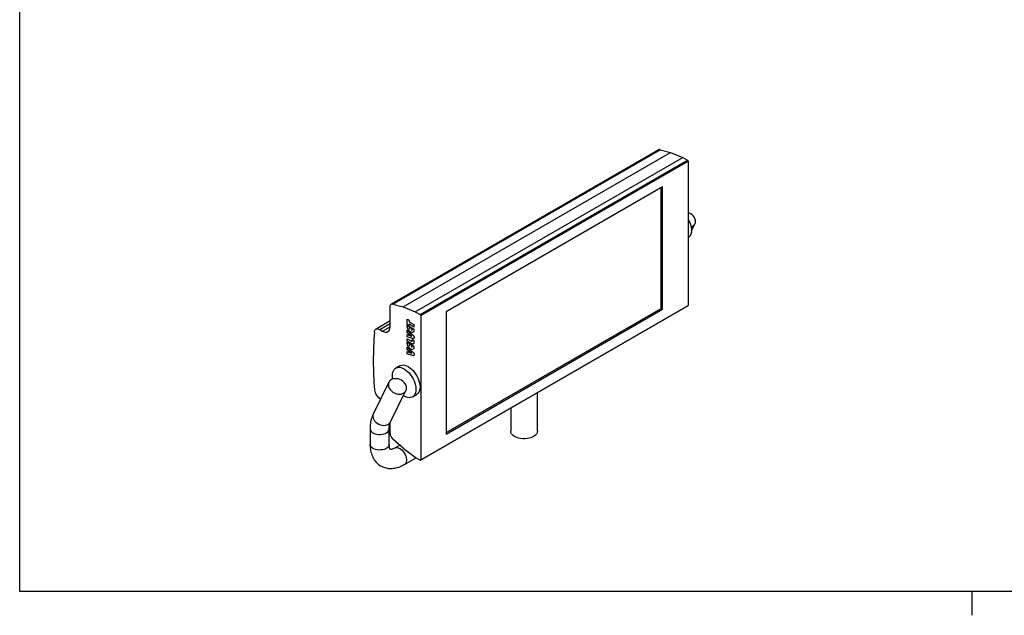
# Model space of a CAD drawing. Header units: millimetres. Extents: x 5 to 415, y 5 to 292.
# Tile 1 of 4: x 10 to 217, y 5 to 130. Entities that reach past the tile are written whole.
import ezdxf

# ---------------------------------------------------------------- set-up
doc = ezdxf.new("R2010")
doc.units = ezdxf.units.MM
doc.linetypes.add('SLD-Continua', pattern=[0])

msp = doc.modelspace()

# ---------------------------------------------------------------- linework, layer by layer
at = {"color": 7, "linetype": 'SLD-Continua', "lineweight": 25}
for p, q in [((10, 10), (10, 287)), ((144.1384, 102.757), (87.9941, 70.3456)), ((88.2684, 70.392), (144.4126, 102.8034)), ((88.338, 70.378), (144.4823, 102.7894)), ((90.4891, 69.8187), (146.6334, 102.2301)), ((90.527, 69.8088), (146.6713, 102.2202)), ((144.4126, 102.8034), (144.4823, 102.7894)), ((144.4823, 102.7894), (146.6334, 102.2301)), ((146.6713, 102.2202), (149.2138, 101.1703)), ((93.0695, 68.7588), (149.2138, 101.1703)), ((94.0573, 68.1886), (150.2016, 100.6)), ((94.1987, 67.9437), (150.343, 100.3551)), ((149.2138, 101.1703), (150.2016, 100.6)), ((150.343, 100.3551), (150.343, 70.0961)), ((144.969, 94.9664), (99.5727, 68.7597)), ((144.6861, 69.4433), (144.6861, 94.8031)), ((144.969, 69.28), (144.969, 94.9664)), ((151.0478, 85.7338), (151.781, 87.2113)), ((88.2684, 70.392), (88.338, 70.378)), ((88.338, 70.378), (90.4891, 69.8187)), ((87.7662, 65.5871), (87.7662, 69.842)), ((90.527, 69.8088), (93.0695, 68.7588)), ((93.0695, 68.7588), (94.0573, 68.1886)), ((94.1573, 37.5931), (150.3015, 70.0045)), ((94.1987, 37.6847), (150.343, 70.0961)), ((99.5727, 43.3999), (144.6861, 69.4433)), ((99.5727, 43.0733), (144.969, 69.28)), ((99.5727, 68.7597), (99.5727, 43.0733)), ((144.6861, 69.4433), (144.969, 69.28)), ((87.7662, 66.8176), (84.8133, 65.1129)), ((85.6132, 65.0337), (87.7662, 66.2766)), ((91.3703, 67.1827), (91.761, 66.9572)), ((91.3703, 66.0654), (91.3703, 67.1827)), ((91.3844, 66.0735), (91.3844, 67.1746)), ((91.761, 66.9572), (91.761, 66.6563)), ((91.761, 66.6563), (92.7845, 66.0655)), ((94.1987, 67.9437), (94.1987, 37.6847)), ((85.6132, 65.0337), (86.2106, 64.6888)), ((86.2106, 64.6888), (87.7662, 65.5868)), ((91.3844, 66.0735), (91.3703, 66.0654)), ((91.761, 65.8398), (91.3703, 66.0654)), ((91.3703, 65.8723), (91.3703, 65.915)), ((91.3703, 65.915), (91.761, 65.6894)), ((91.3844, 65.8805), (91.3703, 65.8723)), ((91.3703, 64.8621), (92.4806, 63.9249)), ((91.3703, 64.3346), (91.3703, 64.8621)), ((91.3844, 64.3428), (91.3703, 64.3346)), ((91.9361, 63.8962), (91.3703, 64.3346)), ((91.761, 65.8561), (91.3844, 66.0735)), ((91.3844, 65.8805), (91.3844, 65.9068)), ((91.3844, 64.3428), (91.3844, 64.8501)), ((91.9502, 63.9043), (91.3844, 64.3428)), ((91.5039, 65.1877), (91.4898, 65.1795)), ((91.7752, 66.1488), (91.761, 66.1406)), ((91.761, 66.1406), (91.761, 65.8398)), ((92.7845, 65.5498), (91.761, 66.1406)), ((91.761, 65.6894), (91.761, 65.5907)), ((92.7845, 65.5661), (91.7752, 66.1488)), ((91.9099, 65.6034), (92.2448, 65.4101)), ((91.9099, 65.0901), (91.9099, 65.6034)), ((91.924, 65.0982), (91.9099, 65.0901)), ((91.924, 65.0982), (91.924, 65.5953)), ((92.0906, 64.484), (92.0765, 64.4758)), ((92.2448, 65.4101), (92.2448, 64.8944)), ((92.3937, 65.3241), (92.7845, 65.0986)), ((92.3937, 65.2254), (92.3937, 65.3241)), ((92.4079, 65.2336), (92.3937, 65.2254)), ((92.4079, 65.2336), (92.4079, 65.316)), ((92.665, 64.5011), (92.5849, 64.4412)), ((92.7845, 66.0655), (92.7845, 65.5498)), ((92.7845, 65.0986), (92.7845, 65.0559)), ((91.3703, 63.9868), (91.9372, 63.7736)), ((91.3703, 63.4653), (91.3703, 63.9868)), ((91.3844, 63.4735), (91.3703, 63.4653)), ((92.4806, 63.1144), (91.3703, 63.4653)), ((91.3703, 63.1), (92.255, 62.5893)), ((91.3703, 62.5843), (91.3703, 63.1)), ((91.3844, 62.5925), (91.3703, 62.5843)), ((92.2858, 62.0558), (91.3703, 62.5843)), ((91.3703, 62.3053), (91.3703, 62.348)), ((91.3703, 62.348), (91.761, 62.1224)), ((91.3844, 62.3135), (91.3703, 62.3053)), ((91.3844, 63.4735), (91.3844, 63.9814)), ((92.4948, 63.1226), (91.3844, 63.4735)), ((91.3844, 62.5925), (91.3844, 63.0919)), ((92.3, 62.0639), (91.3844, 62.5925)), ((91.3844, 62.3135), (91.3844, 62.3398)), ((91.761, 62.1224), (91.761, 62.0237)), ((91.9099, 62.0364), (92.2448, 61.8431)), ((91.9099, 61.5231), (91.9099, 62.0364)), ((91.924, 61.5312), (91.924, 62.0283)), ((91.9502, 63.9043), (91.9361, 63.8962)), ((92.0005, 63.8662), (91.9864, 63.8581)), ((92.2582, 63.6417), (92.2908, 63.6276)), ((92.3, 62.0639), (92.2858, 62.0558)), ((92.3049, 63.6358), (92.2908, 63.6276)), ((92.3937, 62.9175), (92.7845, 62.6919)), ((92.3937, 62.6717), (92.3937, 62.9175)), ((92.4079, 62.6799), (92.3937, 62.6717)), ((92.4079, 62.6799), (92.4079, 62.9093)), ((92.4948, 63.1226), (92.4806, 63.1144)), ((92.7845, 62.6919), (92.7845, 62.3723)), ((91.3703, 61.2951), (92.4806, 60.3579)), ((91.3703, 60.7676), (91.3703, 61.2951)), ((91.3844, 60.7758), (91.3703, 60.7676)), ((91.9361, 60.3292), (91.3703, 60.7676)), ((91.3703, 60.4198), (91.9372, 60.2066)), ((91.3703, 59.8983), (91.3703, 60.4198)), ((91.3844, 60.7758), (91.3844, 61.2831)), ((91.9502, 60.3373), (91.3844, 60.7758)), ((91.3844, 59.9065), (91.3844, 60.4144)), ((91.5039, 61.6207), (91.4898, 61.6125)), ((91.924, 61.5312), (91.9099, 61.5231)), ((91.9502, 60.3373), (91.9361, 60.3292)), ((92.0005, 60.2992), (91.9864, 60.2911)), ((92.0906, 60.917), (92.0765, 60.9088)), ((92.2448, 61.8431), (92.2448, 61.3274)), ((92.2582, 60.0747), (92.2908, 60.0606)), ((92.3049, 60.0688), (92.2908, 60.0606)), ((92.3937, 61.7571), (92.7845, 61.5316)), ((92.3937, 61.6584), (92.3937, 61.7571)), ((92.4079, 61.6666), (92.3937, 61.6584)), ((92.4079, 61.6666), (92.4079, 61.749)), ((92.665, 60.9341), (92.5849, 60.8742)), ((92.7845, 61.5316), (92.7845, 61.4889)), ((91.3844, 59.9065), (91.3703, 59.8983)), ((92.4806, 59.5474), (91.3703, 59.8983)), ((92.4948, 59.5556), (91.3844, 59.9065)), ((92.4948, 59.5556), (92.4806, 59.5474)), ((89.8325, 57.4138), (88.984, 56.924)), ((87.5281, 53.9654), (84.2699, 47.3993)), ((87.853, 45.6213), (91.1112, 52.1874)), ((118.7069, 43.683), (118.7069, 51.7653)), ((85.7678, 50.418), (85.6132, 50.5073)), ((92.4837, 50.8617), (93.3323, 51.3515)), ((113.1069, 48.5325), (113.1069, 43.683)), ((83.572, 44.1349), (83.572, 40.8688)), ((87.572, 40.8688), (87.572, 44.1349)), ((87.7662, 43.2131), (87.7662, 45.4109)), ((88.338, 42.017), (88.2684, 42.0834)), ((90.4891, 40.0927), (88.338, 42.017)), ((89.7928, 40.7155), (88.8147, 40.1509)), ((93.0695, 38.1732), (90.527, 40.0588)), ((90.8146, 36.6867), (93.2296, 38.0808)), ((94.0573, 37.603), (93.0695, 38.1732)), ((410, 10), (10, 10)), ((210, 4.999), (210, 10.001))]:
    msp.add_line(p, q, dxfattribs=at)
at = {"color": 7, "linetype": 'SLD-Continua', "lineweight": 25, "flags": 128}
for points in [[(150.9823, 86.5585), (151.0669, 86.5883), (151.3471, 86.7305), (151.5783, 86.9223), (151.752, 87.1567), (151.8621, 87.4251), (151.9044, 87.718), (151.8776, 88.0247), (151.7825, 88.3341), (151.6226, 88.6351), (151.4036, 88.9167)], [(150.343, 88.2635), (150.4456, 88.0757), (150.6572, 87.6271), (150.8264, 87.1715), (150.9498, 86.7182), (151.0249, 86.2765), (151.0501, 85.8552), (151.0249, 85.463), (150.9498, 85.1079), (150.8264, 84.7971), (150.6572, 84.5369), (150.4456, 84.3326), (150.343, 84.2633)], [(87.7662, 69.842), (87.7751, 69.972), (87.8015, 70.0889), (87.8447, 70.1899), (87.904, 70.2728), (87.9777, 70.3356), (88.0644, 70.377), (88.162, 70.3959), (88.2684, 70.392)], [(84.4867, 64.4991), (84.5252, 64.7137), (84.6007, 64.8947), (84.7107, 65.036), (84.8513, 65.1329), (85.0179, 65.1818), (85.2047, 65.1814), (85.4054, 65.1314), (85.6132, 65.0337)], [(86.2106, 64.6888), (86.5141, 64.5481), (86.8059, 64.4819), (87.0749, 64.4926), (87.3106, 64.5799), (87.5041, 64.7405), (87.6478, 64.968), (87.7363, 65.2539), (87.7662, 65.5871)], [(88.259, 55.3215), (88.2842, 55.7137), (88.3593, 56.0688), (88.4826, 56.3796), (88.6519, 56.6398), (88.8635, 56.8441), (89.1132, 56.9883), (89.3959, 57.0695), (89.7058, 57.086), (90.0366, 57.0375), (90.3817, 56.925), (90.7339, 56.7507), (91.0861, 56.5183), (91.4311, 56.2324), (91.762, 55.899), (92.0719, 55.5246), (92.3546, 55.1171), (92.6043, 54.6846), (92.8159, 54.236), (92.9851, 53.7804), (93.1085, 53.3271), (93.1836, 52.8854), (93.2087, 52.4641), (93.1836, 52.0719), (93.1085, 51.7168), (92.9851, 51.406), (92.8159, 51.1458), (92.6043, 50.9416), (92.3546, 50.7974), (92.0719, 50.7162), (91.762, 50.6997), (91.4311, 50.7482), (91.0861, 50.8607), (90.7339, 51.0349), (90.5847, 51.1263)], [(89.8325, 57.4138), (89.9617, 57.4781), (90.2444, 57.5593), (90.5543, 57.5758), (90.8851, 57.5273), (91.2302, 57.4148), (91.5824, 57.2406), (91.9346, 57.0082), (92.2797, 56.7223), (92.6105, 56.3888), (92.9204, 56.0145), (93.2031, 55.6069), (93.4528, 55.1744), (93.6644, 54.7259), (93.8336, 54.2703), (93.957, 53.817), (94.0321, 53.3752), (94.0573, 52.954), (94.0321, 52.5618), (93.957, 52.2067), (93.8336, 51.8959), (93.6644, 51.6357), (93.4528, 51.4314), (93.3323, 51.3515)], [(90.7339, 53.8928), (90.4638, 54.145), (90.1524, 54.3585), (89.8109, 54.5257), (89.4517, 54.6405), (89.0877, 54.6987), (88.732, 54.6984), (88.3976, 54.6394), (88.0966, 54.5239), (87.8397, 54.3561), (87.6363, 54.1421), (87.4938, 53.8895), (87.4172, 53.6076), (87.4094, 53.3064), (87.4707, 52.997), (87.5988, 52.6904), (87.7891, 52.3978), (88.0346, 52.1297), (88.3267, 51.8958), (88.6546, 51.7046), (89.0066, 51.5629), (89.3699, 51.476), (89.7313, 51.4469), (90.0779, 51.4767), (90.3971, 51.5643), (90.6773, 51.7066), (90.9085, 51.8984), (91.0823, 52.1328), (91.1923, 52.4012), (91.2347, 52.6941), (91.2078, 53.0008), (91.1127, 53.3102), (90.9528, 53.6112), (90.7339, 53.8928)], [(88.3268, 54.6183), (88.2842, 54.9003), (88.259, 55.3215)], [(84.2699, 47.3993), (84.2355, 47.3234), (84.159, 47.0415), (84.1512, 46.7403), (84.2125, 46.4309), (84.3405, 46.1243), (84.5308, 45.8316), (84.7764, 45.5635), (85.0685, 45.3296), (85.3964, 45.1384), (85.7483, 44.9968), (86.1116, 44.9099), (86.4731, 44.8808), (86.8197, 44.9106), (87.1389, 44.9982), (87.4191, 45.1405), (87.6503, 45.3323), (87.824, 45.5666), (87.853, 45.6213)], [(83.572, 44.1354), (83.5861, 43.9979), (83.667, 43.7834), (83.8166, 43.5816), (84.0298, 43.3998), (84.2986, 43.2446), (84.6135, 43.1216), (84.963, 43.0352), (85.3346, 42.9885), (85.7147, 42.9833), (86.0896, 43.0197), (86.4459, 43.0964), (86.7705, 43.2107), (87.0519, 43.3583), (87.2798, 43.534), (87.4459, 43.7315), (87.5443, 43.9435), (87.572, 44.1322)], [(118.7069, 43.683), (118.7018, 43.5854), (118.6385, 43.3279), (118.5044, 43.0795), (118.3031, 42.8468), (118.0397, 42.6357), (117.721, 42.4518), (117.3554, 42.2997), (116.9523, 42.1835), (116.5221, 42.1061), (116.0759, 42.0695), (115.6254, 42.0748), (115.1822, 42.1217), (114.7577, 42.209), (114.363, 42.3345), (114.0083, 42.4949), (113.7028, 42.6861), (113.4543, 42.9032), (113.2694, 43.1404), (113.1527, 43.3916), (113.1074, 43.6505), (113.1069, 43.683)], [(87.572, 40.8688), (87.5579, 40.7317), (87.477, 40.5172), (87.3274, 40.3155), (87.1142, 40.1337), (86.8454, 39.9785), (86.5305, 39.8554), (86.181, 39.769), (85.8094, 39.7224), (85.4293, 39.7172), (85.0544, 39.7536), (84.6981, 39.8303), (84.3734, 39.9445), (84.0921, 40.0921), (83.8642, 40.2679), (83.6981, 40.4653), (83.5997, 40.6773), (83.572, 40.8688)], [(88.8186, 40.1531), (88.9943, 40.2226), (89.2271, 40.2434), (89.4812, 40.1983), (89.7473, 40.0888), (90.0159, 39.919), (90.2772, 39.695), (90.5217, 39.4249), (90.7407, 39.1183), (90.9263, 38.7865), (91.0716, 38.4414), (91.1716, 38.0955), (91.2224, 37.7613), (91.2224, 37.4508), (91.1716, 37.1753), (91.0716, 36.9448), (90.9263, 36.7675), (90.8146, 36.6867)]]:
    msp.add_lwpolyline(points, dxfattribs=at)
at = {"color": 7, "linetype": 'SLD-Continua', "lineweight": 25}
for centre, radius, start, end in [((144.3418, 102.3879), 0.4215, 80.329872, 118.866653), ((146.6222, 102.1094), 0.1212, 66.142337, 84.706059), ((150.0359, 100.3411), 0.3074, 2.605477, 57.394522), ((149.5273, 87.1707), 2.5631, 42.939356, 71.442931), ((90.4779, 69.698), 0.1212, 66.142337, 84.706059), ((150.2478, 70.0839), 0.0959, 304.056351, 7.25583), ((93.8917, 67.9297), 0.3074, 2.605477, 57.394522), ((159.5924, 58.4208), 75.3512, 175.373149, 184.626856), ((86.9611, 52.598), 2.4875, 185.894918, 237.189255), ((89.4826, 43.2995), 1.7185, 182.881343, 225.045078), ((90.6835, 40.2718), 0.2643, 222.674362, 233.697477), ((94.1125, 37.6707), 0.0873, 230.796715, 9.214037)]:
    msp.add_arc(centre, radius, start, end, dxfattribs=at)
for points, knots in [([(91.4898, 65.1795), (91.4801, 65.2034), (91.4602, 65.2527), (91.4365, 65.3292), (91.4158, 65.4097), (91.3991, 65.4943), (91.3861, 65.583), (91.3771, 65.6759), (91.371, 65.7735), (91.3705, 65.8387), (91.3703, 65.8723)], [0, 0, 0, 0, 0.09946726, 0.2046432, 0.31668497, 0.43570292, 0.56287169, 0.69926778, 0.84487559, 1, 1, 1, 1]), ([(91.5039, 65.1877), (91.4942, 65.2116), (91.4744, 65.2609), (91.4507, 65.3373), (91.43, 65.4178), (91.4132, 65.5024), (91.4002, 65.5912), (91.3912, 65.6841), (91.3852, 65.7817), (91.3847, 65.8469), (91.3844, 65.8805)], [0, 0, 0, 0, 0.09946726, 0.2046432, 0.31668497, 0.43570292, 0.56287169, 0.69926778, 0.84487559, 1, 1, 1, 1]), ([(92.0765, 64.4758), (92.0616, 64.4847), (92.0319, 64.5021), (91.988, 64.5326), (91.9448, 64.5647), (91.9026, 64.5995), (91.8612, 64.637), (91.8204, 64.6764), (91.7809, 64.719), (91.7422, 64.7634), (91.7047, 64.8098), (91.6689, 64.8581), (91.6349, 64.908), (91.6025, 64.9594), (91.5717, 65.0121), (91.5425, 65.0663), (91.515, 65.1223), (91.4983, 65.1603), (91.4898, 65.1795)], [0, 0, 0, 0, 0.06441234, 0.12781938, 0.19038123, 0.25237884, 0.31406266, 0.37594456, 0.43776427, 0.49984502, 0.56202707, 0.62383688, 0.68555612, 0.74719174, 0.80928234, 0.8717505, 0.93515755, 1, 1, 1, 1]), ([(92.0906, 64.484), (92.0757, 64.4928), (92.0461, 64.5103), (92.0021, 64.5408), (91.959, 64.5729), (91.9167, 64.6077), (91.8754, 64.6452), (91.8346, 64.6845), (91.795, 64.7272), (91.7564, 64.7716), (91.7189, 64.8179), (91.683, 64.8662), (91.649, 64.9161), (91.6167, 64.9676), (91.5858, 65.0202), (91.5566, 65.0745), (91.5292, 65.1304), (91.5124, 65.1684), (91.5039, 65.1877)], [0, 0, 0, 0, 0.06441234, 0.12781938, 0.19038123, 0.25237884, 0.31406266, 0.37594456, 0.43776427, 0.49984502, 0.56202707, 0.62383688, 0.68555612, 0.74719174, 0.80928234, 0.8717505, 0.93515755, 1, 1, 1, 1]), ([(91.761, 65.5907), (91.7612, 65.5761), (91.7614, 65.548), (91.7628, 65.5066), (91.7654, 65.4671), (91.7692, 65.4297), (91.7737, 65.3947), (91.7795, 65.3617), (91.7864, 65.3309), (91.7968, 65.2931), (91.8136, 65.2472), (91.8398, 65.1932), (91.872, 65.14), (91.897, 65.107), (91.9099, 65.0901)], [0, 0, 0, 0, 0.09137385, 0.17714393, 0.25742841, 0.33236133, 0.40129015, 0.46520457, 0.52435845, 0.57815667, 0.68018493, 0.7831747, 0.88841916, 1, 1, 1, 1]), ([(92.5524, 64.4168), (92.5474, 64.413), (92.5004, 64.3762), (92.3431, 64.3622), (92.1775, 64.4328), (92.0765, 64.4758)], [0, 0, 0, 0, 0.044233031, 0.417021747, 1, 1, 1, 1]), ([(92.5665, 64.425), (92.5615, 64.4211), (92.5145, 64.3844), (92.3572, 64.3704), (92.1917, 64.441), (92.0906, 64.484)], [0, 0, 0, 0, 0.044233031, 0.417021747, 1, 1, 1, 1]), ([(92.2845, 64.9112), (92.3014, 64.9161), (92.3492, 64.9301), (92.3898, 65.0449), (92.3922, 65.1569), (92.3937, 65.2254)], [0, 0, 0, 0, 0.17385546, 0.49419891, 1, 1, 1, 1]), ([(92.2987, 64.9194), (92.3155, 64.9243), (92.3633, 64.9383), (92.4039, 65.0531), (92.4064, 65.165), (92.4079, 65.2336)], [0, 0, 0, 0, 0.17385546, 0.49419891, 1, 1, 1, 1]), ([(92.7845, 65.0559), (92.7842, 65.0226), (92.7836, 64.958), (92.778, 64.8671), (92.7689, 64.7847), (92.756, 64.7109), (92.7391, 64.6459), (92.7189, 64.5887), (92.6948, 64.54), (92.6747, 64.5138), (92.665, 64.5011)], [0, 0, 0, 0, 0.15508276, 0.30061543, 0.4369749, 0.56410951, 0.6830955, 0.7949378, 0.90029883, 1, 1, 1, 1]), ([(91.4898, 61.6125), (91.4801, 61.6365), (91.4602, 61.6857), (91.4365, 61.7622), (91.4158, 61.8427), (91.3991, 61.9273), (91.3861, 62.016), (91.3771, 62.1089), (91.371, 62.2065), (91.3705, 62.2717), (91.3703, 62.3053)], [0, 0, 0, 0, 0.09946726, 0.2046432, 0.31668497, 0.43570292, 0.56287169, 0.69926778, 0.84487559, 1, 1, 1, 1]), ([(91.5039, 61.6207), (91.4942, 61.6446), (91.4744, 61.6939), (91.4507, 61.7703), (91.43, 61.8508), (91.4132, 61.9354), (91.4002, 62.0242), (91.3912, 62.1171), (91.3852, 62.2147), (91.3847, 62.2799), (91.3844, 62.3135)], [0, 0, 0, 0, 0.09946726, 0.2046432, 0.31668497, 0.43570292, 0.56287169, 0.69926778, 0.84487559, 1, 1, 1, 1]), ([(91.761, 62.0237), (91.7612, 62.0092), (91.7614, 61.981), (91.7628, 61.9396), (91.7654, 61.9001), (91.7692, 61.8627), (91.7737, 61.8277), (91.7795, 61.7948), (91.7864, 61.7639), (91.7968, 61.7261), (91.8136, 61.6802), (91.8398, 61.6262), (91.872, 61.573), (91.897, 61.54), (91.9099, 61.5231)], [0, 0, 0, 0, 0.09137385, 0.17714393, 0.25742841, 0.33236133, 0.40129015, 0.46520457, 0.52435845, 0.57815667, 0.68018493, 0.7831747, 0.88841916, 1, 1, 1, 1]), ([(91.9864, 63.8581), (91.9803, 63.8626), (91.9693, 63.8706), (91.9549, 63.8817), (91.9442, 63.8899), (91.9384, 63.8944), (91.9361, 63.8962)], [0, 0, 0, 0, 0.36344061, 0.65261841, 0.86104736, 1, 1, 1, 1]), ([(91.9372, 63.7736), (91.9418, 63.7719), (91.9534, 63.7675), (91.9746, 63.7593), (92.0034, 63.7476), (92.0398, 63.7326), (92.0837, 63.7148), (92.1351, 63.6934), (92.1942, 63.6687), (92.236, 63.651), (92.2582, 63.6417)], [0, 0, 0, 0, 0.042742, 0.10906555, 0.19883301, 0.31205265, 0.44885489, 0.60911214, 0.79282668, 1, 1, 1, 1]), ([(92.0005, 63.8662), (91.9944, 63.8707), (91.9834, 63.8788), (91.969, 63.8898), (91.9584, 63.8981), (91.9525, 63.9025), (91.9502, 63.9043)], [0, 0, 0, 0, 0.36344061, 0.65261841, 0.86104736, 1, 1, 1, 1]), ([(92.2908, 63.6276), (92.2414, 63.6648), (92.1398, 63.7412), (92.0384, 63.8184), (91.9864, 63.8581)], [0, 0, 0, 0, 0.48690311, 1, 1, 1, 1]), ([(92.3049, 63.6358), (92.2555, 63.673), (92.154, 63.7493), (92.0525, 63.8266), (92.0005, 63.8662)], [0, 0, 0, 0, 0.48690311, 1, 1, 1, 1]), ([(92.255, 62.5893), (92.266, 62.5835), (92.2867, 62.5725), (92.3158, 62.5628), (92.3402, 62.5616), (92.3603, 62.5681), (92.3757, 62.5827), (92.3865, 62.6052), (92.3928, 62.6353), (92.3934, 62.6591), (92.3937, 62.6717)], [0, 0, 0, 0, 0.145191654, 0.27392175, 0.389755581, 0.497446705, 0.607162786, 0.723633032, 0.853613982, 1, 1, 1, 1]), ([(92.6358, 61.9761), (92.6343, 61.9743), (92.6009, 61.9312), (92.4629, 61.9692), (92.345, 62.0269), (92.2858, 62.0558)], [0, 0, 0, 0, 0.02214913, 0.50976367, 1, 1, 1, 1]), ([(92.6499, 61.9843), (92.6485, 61.9824), (92.615, 61.9394), (92.4771, 61.9774), (92.3591, 62.035), (92.3, 62.0639)], [0, 0, 0, 0, 0.02214913, 0.50976367, 1, 1, 1, 1]), ([(92.351, 62.5767), (92.3626, 62.5776), (92.389, 62.5798), (92.4054, 62.6243), (92.407, 62.6613), (92.4079, 62.6799)], [0, 0, 0, 0, 0.28210506, 0.64043261, 1, 1, 1, 1]), ([(92.4806, 63.9249), (92.4945, 63.913), (92.5215, 63.89), (92.56, 63.854), (92.5955, 63.818), (92.6282, 63.7825), (92.6576, 63.747), (92.684, 63.7119), (92.7075, 63.6769), (92.7279, 63.6417), (92.7461, 63.6061), (92.761, 63.5697), (92.7744, 63.5324), (92.7847, 63.4941), (92.7933, 63.4546), (92.7989, 63.4144), (92.8025, 63.373), (92.8029, 63.3458), (92.8031, 63.3318)], [0, 0, 0, 0, 0.08124613, 0.1574008, 0.22923768, 0.29681557, 0.36017879, 0.41947078, 0.47591701, 0.53007145, 0.58290941, 0.63640682, 0.69086311, 0.7468368, 0.80579249, 0.86739211, 0.93164496, 1, 1, 1, 1]), ([(92.6996, 63.103), (92.6971, 63.1004), (92.6493, 63.0524), (92.5627, 63.0843), (92.4806, 63.1144)], [0, 0, 0, 0, 0.05318319, 1, 1, 1, 1]), ([(92.7137, 63.1111), (92.7112, 63.1086), (92.6634, 63.0606), (92.5768, 63.0924), (92.4948, 63.1226)], [0, 0, 0, 0, 0.05318319, 1, 1, 1, 1]), ([(92.7845, 62.3723), (92.7836, 62.2803), (92.7821, 62.1202), (92.6981, 62.0422), (92.6623, 62.009)], [0, 0, 0, 0, 0.57458053, 1, 1, 1, 1]), ([(92.8031, 63.3318), (92.8018, 63.2737), (92.7998, 63.1827), (92.748, 63.1451), (92.7293, 63.1315)], [0, 0, 0, 0, 0.638616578, 1, 1, 1, 1]), ([(92.0765, 60.9088), (92.0616, 60.9177), (92.0319, 60.9351), (91.988, 60.9656), (91.9448, 60.9977), (91.9026, 61.0325), (91.8612, 61.0701), (91.8204, 61.1094), (91.7809, 61.152), (91.7422, 61.1964), (91.7047, 61.2428), (91.6689, 61.2911), (91.6349, 61.341), (91.6025, 61.3924), (91.5717, 61.4451), (91.5425, 61.4993), (91.515, 61.5553), (91.4983, 61.5933), (91.4898, 61.6125)], [0, 0, 0, 0, 0.06441234, 0.12781938, 0.19038123, 0.25237884, 0.31406266, 0.37594456, 0.43776427, 0.49984502, 0.56202707, 0.62383688, 0.68555612, 0.74719174, 0.80928234, 0.8717505, 0.93515755, 1, 1, 1, 1]), ([(92.0906, 60.917), (92.0757, 60.9258), (92.0461, 60.9433), (92.0021, 60.9738), (91.959, 61.0059), (91.9167, 61.0407), (91.8754, 61.0782), (91.8346, 61.1175), (91.795, 61.1602), (91.7564, 61.2046), (91.7189, 61.251), (91.683, 61.2992), (91.649, 61.3492), (91.6167, 61.4006), (91.5858, 61.4533), (91.5566, 61.5075), (91.5292, 61.5634), (91.5124, 61.6015), (91.5039, 61.6207)], [0, 0, 0, 0, 0.06441234, 0.12781938, 0.19038123, 0.25237884, 0.31406266, 0.37594456, 0.43776427, 0.49984502, 0.56202707, 0.62383688, 0.68555612, 0.74719174, 0.80928234, 0.8717505, 0.93515755, 1, 1, 1, 1]), ([(91.9864, 60.2911), (91.9803, 60.2956), (91.9693, 60.3036), (91.9549, 60.3147), (91.9442, 60.3229), (91.9384, 60.3274), (91.9361, 60.3292)], [0, 0, 0, 0, 0.36344061, 0.65261841, 0.86104736, 1, 1, 1, 1]), ([(91.9372, 60.2066), (91.9418, 60.2049), (91.9534, 60.2005), (91.9746, 60.1923), (92.0034, 60.1806), (92.0398, 60.1656), (92.0837, 60.1478), (92.1351, 60.1264), (92.1942, 60.1017), (92.236, 60.0841), (92.2582, 60.0747)], [0, 0, 0, 0, 0.042742, 0.10906555, 0.19883301, 0.31205265, 0.44885489, 0.60911214, 0.79282668, 1, 1, 1, 1]), ([(92.0005, 60.2992), (91.9944, 60.3037), (91.9834, 60.3118), (91.969, 60.3228), (91.9584, 60.3311), (91.9525, 60.3355), (91.9502, 60.3373)], [0, 0, 0, 0, 0.36344061, 0.65261841, 0.86104736, 1, 1, 1, 1]), ([(92.2908, 60.0606), (92.2414, 60.0978), (92.1398, 60.1742), (92.0384, 60.2514), (91.9864, 60.2911)], [0, 0, 0, 0, 0.48690311, 1, 1, 1, 1]), ([(92.3049, 60.0688), (92.2555, 60.106), (92.154, 60.1824), (92.0525, 60.2596), (92.0005, 60.2992)], [0, 0, 0, 0, 0.48690311, 1, 1, 1, 1]), ([(92.5524, 60.8499), (92.5474, 60.846), (92.5004, 60.8092), (92.3431, 60.7952), (92.1775, 60.8658), (92.0765, 60.9088)], [0, 0, 0, 0, 0.04423303, 0.41702175, 1, 1, 1, 1]), ([(92.5665, 60.858), (92.5615, 60.8541), (92.5145, 60.8174), (92.3572, 60.8034), (92.1917, 60.874), (92.0906, 60.917)], [0, 0, 0, 0, 0.04423303, 0.41702175, 1, 1, 1, 1]), ([(92.2845, 61.3442), (92.3014, 61.3492), (92.3492, 61.3631), (92.3898, 61.4779), (92.3922, 61.5899), (92.3937, 61.6584)], [0, 0, 0, 0, 0.173855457, 0.494198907, 1, 1, 1, 1]), ([(92.2987, 61.3524), (92.3155, 61.3573), (92.3633, 61.3713), (92.4039, 61.4861), (92.4064, 61.5981), (92.4079, 61.6666)], [0, 0, 0, 0, 0.173855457, 0.494198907, 1, 1, 1, 1]), ([(92.4806, 60.3579), (92.4945, 60.346), (92.5215, 60.323), (92.56, 60.287), (92.5955, 60.251), (92.6282, 60.2155), (92.6576, 60.1801), (92.684, 60.1449), (92.7075, 60.1099), (92.7279, 60.0747), (92.7461, 60.0391), (92.761, 60.0027), (92.7744, 59.9654), (92.7847, 59.9271), (92.7933, 59.8876), (92.7989, 59.8474), (92.8025, 59.806), (92.8029, 59.7789), (92.8031, 59.7648)], [0, 0, 0, 0, 0.08124613, 0.1574008, 0.22923768, 0.29681557, 0.36017879, 0.41947078, 0.47591701, 0.53007145, 0.58290941, 0.63640682, 0.69086311, 0.7468368, 0.80579249, 0.86739211, 0.93164496, 1, 1, 1, 1]), ([(92.7845, 61.4889), (92.7842, 61.4556), (92.7836, 61.3911), (92.778, 61.3001), (92.7689, 61.2177), (92.756, 61.1439), (92.7391, 61.0789), (92.7189, 61.0217), (92.6948, 60.973), (92.6747, 60.9468), (92.665, 60.9341)], [0, 0, 0, 0, 0.15508276, 0.30061543, 0.4369749, 0.56410951, 0.6830955, 0.7949378, 0.90029883, 1, 1, 1, 1]), ([(92.6996, 59.536), (92.6971, 59.5334), (92.6493, 59.4854), (92.5627, 59.5173), (92.4806, 59.5474)], [0, 0, 0, 0, 0.05318319, 1, 1, 1, 1]), ([(92.7137, 59.5441), (92.7112, 59.5416), (92.6634, 59.4936), (92.5768, 59.5254), (92.4948, 59.5556)], [0, 0, 0, 0, 0.05318319, 1, 1, 1, 1]), ([(92.8031, 59.7648), (92.8018, 59.7067), (92.7998, 59.6157), (92.748, 59.5781), (92.7293, 59.5645)], [0, 0, 0, 0, 0.638616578, 1, 1, 1, 1]), ([(84.2699, 47.3993), (84.2172, 47.2878), (84.0793, 46.9961), (83.8999, 46.4954), (83.7409, 45.8912), (83.6329, 45.2523), (83.5794, 44.6634), (83.5741, 44.2845), (83.572, 44.1349)], [0, 0, 0, 0, 0.11446757, 0.29933801, 0.48702737, 0.67855857, 0.87312488, 1, 1, 1, 1]), ([(87.572, 44.1349), (87.5729, 44.2086), (87.5755, 44.4218), (87.6038, 44.7437), (87.6625, 45.0807), (87.7417, 45.3627), (87.809, 45.5309), (87.8466, 45.6082), (87.853, 45.6213)], [0, 0, 0, 0, 0.11249463, 0.32580942, 0.5380811, 0.75035285, 0.95766755, 1, 1, 1, 1]), ([(83.572, 40.8688), (83.5737, 40.7496), (83.5784, 40.4142), (83.6306, 39.8761), (83.7475, 39.2668), (83.9238, 38.6902), (84.1562, 38.1554), (84.4409, 37.6691), (84.7724, 37.2363), (85.1449, 36.86), (85.5527, 36.5417), (85.9903, 36.2822), (86.4527, 36.0817), (86.9353, 35.94), (87.4345, 35.8565), (87.9477, 35.8311), (88.4732, 35.8638), (89.0092, 35.9551), (89.5537, 36.1057), (90.103, 36.3166), (90.5232, 36.5215), (90.7592, 36.6553), (90.8146, 36.6867)], [0, 0, 0, 0, 0.0321651, 0.09053106, 0.14877975, 0.20619047, 0.26227658, 0.31673514, 0.36951798, 0.42079559, 0.47087443, 0.52012721, 0.56895304, 0.61764454, 0.66660168, 0.71621914, 0.76685144, 0.81877514, 0.87213653, 0.92690205, 0.98284628, 1, 1, 1, 1]), ([(88.8147, 40.1509), (88.7661, 40.1237), (88.6262, 40.0456), (88.4151, 39.9512), (88.2004, 39.8799), (88.0305, 39.8457), (87.9097, 39.8382), (87.8386, 39.8455), (87.8124, 39.8543), (87.8165, 39.8532), (87.8104, 39.8559), (87.778, 39.892), (87.7296, 39.9722), (87.6742, 40.1046), (87.6219, 40.294), (87.5841, 40.5383), (87.5724, 40.7419), (87.572, 40.8556), (87.572, 40.8688)], [0, 0, 0, 0, 0.03393779, 0.0976728, 0.16105375, 0.22462395, 0.28929801, 0.35695472, 0.43111629, 0.5202351, 0.60467563, 0.67618131, 0.74136432, 0.80309571, 0.86804867, 0.93171738, 0.99211448, 1, 1, 1, 1])]:
    msp.add_open_spline(points, degree=3, knots=knots, dxfattribs=at)

doc.saveas('drawing.dxf')
